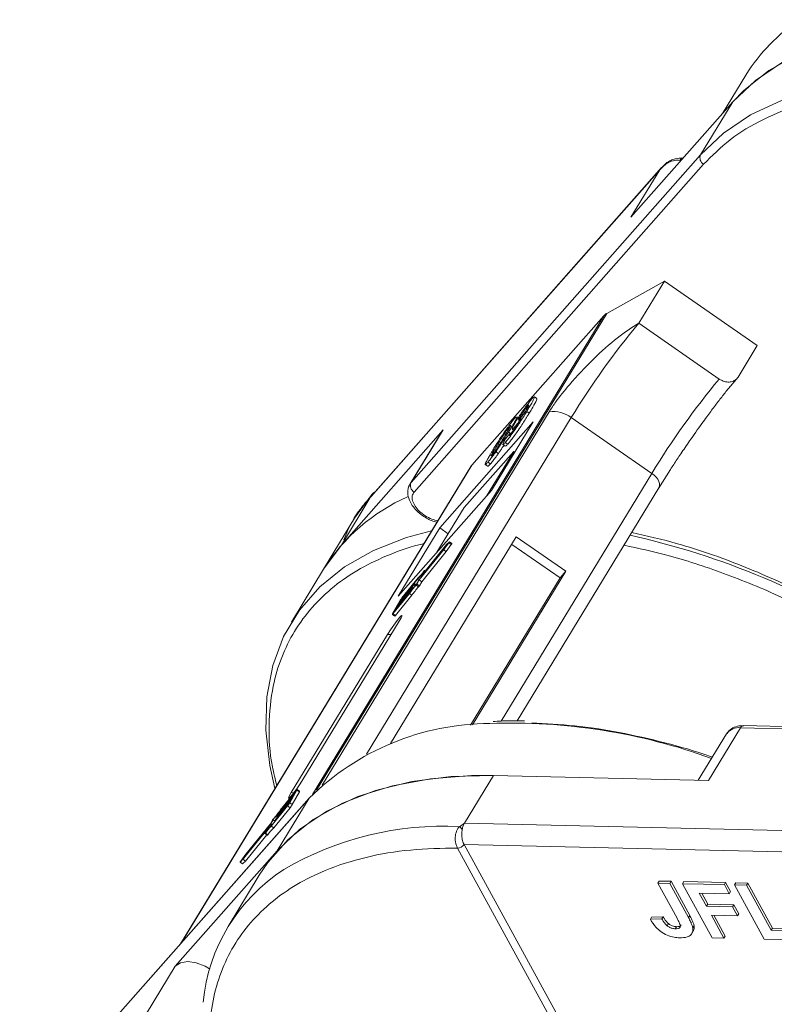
# Model space of a CAD drawing. Header units: millimetres. Extents: x -797 to 677, y 79 to 1112.
# Tile 45 of 75: x -10 to 34, y 994 to 1051. Entities that reach past the tile are written whole.
import ezdxf

# ---------------------------------------------------------------- set-up
doc = ezdxf.new("R2010")
doc.units = ezdxf.units.MM

msp = doc.modelspace()

# ---------------------------------------------------------------- linework, layer by layer
at = {"color": 7, "linetype": 'Continuous', "lineweight": 15}
for p, q in [((32.363, 1047.727), (31.007, 1045.499)), ((25.669, 1039.457), (31.593, 1046.163)), ((31.593, 1046.163), (29.726, 1043.094)), ((29.726, 1043.094), (12.875, 1024.02)), ((28.584, 1042.756), (28.524, 1042.766)), ((28.697, 1042.892), (28.703, 1042.892)), ((10.499, 1023.145), (27.35, 1042.219)), ((27.453, 1042.349), (10.541, 1023.206)), ((13.049, 1023.463), (29.9, 1042.537)), ((27.35, 1042.219), (25.669, 1039.457)), ((27.35, 1042.219), (27.569, 1042.452)), ((24.259, 1033.858), (27.617, 1035.744)), ((26.123, 1033.289), (27.617, 1035.744)), ((27.617, 1035.744), (33.022, 1031.997)), ((24.084, 1033.719), (7.134, 1005.862)), ((7.376, 1006.113), (24.259, 1033.858)), ((16.41, 1025.032), (24.084, 1033.719)), ((30.807, 1030.041), (26.123, 1033.289)), ((31.901, 1030.156), (33.022, 1031.997)), ((31.352, 1029.486), (31.901, 1030.156)), ((20.193, 1028.902), (20.049, 1029.002)), ((19.685, 1028.432), (19.646, 1028.458)), ((19.89, 1028.862), (20.003, 1028.978)), ((20.912, 1028.14), (7.695, 1006.418)), ((19.251, 1027.897), (19.31, 1027.856)), ((19.749, 1028.058), (19.605, 1028.158)), ((10.276, 1008.203), (22.199, 1027.797)), ((19.978, 1027.543), (14.54, 1021.387)), ((17.551, 1023.553), (19.978, 1027.543)), ((18.612, 1027.288), (18.664, 1027.251)), ((18.861, 1027.697), (18.974, 1027.814)), ((19.102, 1027.78), (19.02, 1027.838)), ((26.883, 1024.549), (22.199, 1027.797)), ((14.742, 1027.089), (8.818, 1020.383)), ((14.68, 1027.005), (12.813, 1023.936)), ((12.875, 1024.02), (14.742, 1027.089)), ((14.742, 1027.089), (14.68, 1027.005)), ((18.311, 1026.872), (18.384, 1026.822)), ((18.374, 1026.571), (18.667, 1026.919)), ((18.64, 1026.888), (18.546, 1026.953)), ((18.756, 1027.13), (18.843, 1027.07)), ((17.922, 1026.247), (17.999, 1026.194)), ((18.21, 1026.229), (18.354, 1026.129)), ((18.357, 1026.353), (18.501, 1026.253)), ((18.845, 1025.827), (15.956, 1022.557)), ((17.264, 1023.228), (18.845, 1025.827)), ((17.809, 1025.81), (17.953, 1025.71)), ((18.845, 1025.827), (18.92, 1025.803)), ((-0.516, 997.216), (16.41, 1025.032)), ((17.194, 1025.066), (17.338, 1024.966)), ((17.348, 1025.21), (17.492, 1025.11)), ((16.347, 1024.947), (-0.551, 997.177)), ((26.883, 1024.549), (18.112, 1010.134)), ((27.264, 1023.665), (27.972, 1024.776)), ((12.875, 1024.02), (12.813, 1023.936)), ((10.55, 1023.269), (9.587, 1021.947)), ((10.499, 1023.145), (10.55, 1023.269)), ((12.112, 1017.397), (17.551, 1023.553)), ((19.047, 1010.152), (27.295, 1023.707)), ((8.818, 1020.383), (10.499, 1023.145)), ((15.956, 1022.557), (14.374, 1019.958)), ((9.587, 1021.947), (7.776, 1018.971)), ((14.54, 1021.387), (12.112, 1017.397)), ((14.54, 1021.387), (15.035, 1021.043)), ((18.998, 1020.852), (11.684, 1008.832)), ((14.941, 1020.404), (13.53, 1018.67)), ((14.768, 1020.098), (15.07, 1020.506)), ((14.793, 1020.147), (15.015, 1020.447)), ((15.015, 1020.447), (14.897, 1020.33)), ((14.912, 1019.998), (15.214, 1020.406)), ((15.102, 1020.563), (14.941, 1020.404)), ((15.07, 1020.506), (15.214, 1020.406)), ((15.25, 1020.465), (15.106, 1020.565)), ((21.541, 1018.469), (18.732, 1020.416)), ((21.881, 1018.854), (18.998, 1020.852)), ((8.818, 1020.383), (7.776, 1018.971)), ((13.343, 1018.366), (14.793, 1020.147)), ((13.345, 1018.349), (14.768, 1020.098)), ((14.897, 1020.33), (13.447, 1018.55)), ((13.489, 1018.249), (14.912, 1019.998)), ((14.912, 1019.998), (14.768, 1020.098)), ((14.918, 1020.316), (14.897, 1020.33)), ((7.776, 1018.971), (5.909, 1015.902)), ((13.444, 1018.55), (13.578, 1018.787)), ((13.527, 1018.67), (13.652, 1018.892)), ((13.652, 1018.892), (13.689, 1018.866)), ((13.698, 1018.877), (13.657, 1018.905)), ((16.445, 1009.92), (21.881, 1018.854)), ((21.881, 1018.854), (21.541, 1018.469)), ((12.194, 1017.057), (13.066, 1018.128)), ((13.244, 1018.393), (12.304, 1017.239)), ((13.293, 1018.473), (12.339, 1017.3)), ((13.069, 1018.127), (13.052, 1018.097)), ((13.158, 1018.066), (13.069, 1018.127)), ((13.162, 1018.071), (13.072, 1018.134)), ((13.188, 1018.1), (13.322, 1018.336)), ((13.21, 1018.113), (13.345, 1018.349)), ((13.355, 1018.013), (13.21, 1018.113)), ((13.323, 1018.338), (13.244, 1018.393)), ((13.489, 1018.249), (13.345, 1018.349)), ((13.355, 1018.013), (13.489, 1018.249)), ((13.441, 1018.544), (13.471, 1018.523)), ((13.476, 1018.53), (13.447, 1018.55)), ((13.529, 1018.669), (13.527, 1018.67)), ((16.332, 1009.909), (21.541, 1018.469)), ((11.819, 1016.382), (12.773, 1017.555)), ((11.854, 1016.444), (12.793, 1017.597)), ((12.789, 1017.638), (11.916, 1016.567)), ((11.951, 1016.628), (12.823, 1017.7)), ((12.91, 1017.853), (12.038, 1016.781)), ((12.072, 1016.842), (12.945, 1017.914)), ((13.031, 1018.067), (12.159, 1016.995)), ((12.918, 1017.455), (12.773, 1017.555)), ((12.811, 1017.623), (12.789, 1017.638)), ((12.827, 1017.699), (12.809, 1017.669)), ((12.833, 1017.652), (12.809, 1017.669)), ((12.827, 1017.699), (12.853, 1017.681)), ((12.857, 1017.686), (12.829, 1017.706)), ((12.957, 1017.82), (12.91, 1017.853)), ((12.948, 1017.913), (12.931, 1017.883)), ((12.979, 1017.849), (12.931, 1017.883)), ((13.001, 1017.877), (12.948, 1017.913)), ((13.005, 1017.882), (12.951, 1017.92)), ((13.11, 1018.012), (13.031, 1018.067)), ((13.134, 1018.04), (13.052, 1018.097)), ((13.16, 1018.043), (13.305, 1017.943)), ((12.215, 1017.12), (11.799, 1016.386)), ((11.963, 1016.283), (12.918, 1017.455)), ((12.159, 1016.995), (12.072, 1016.842)), ((12.183, 1016.979), (12.159, 1016.995)), ((12.263, 1017.179), (12.194, 1017.057)), ((12.282, 1017.166), (12.263, 1017.179)), ((12.304, 1017.239), (12.329, 1017.222)), ((11.916, 1016.567), (11.847, 1016.445)), ((11.847, 1016.445), (11.852, 1016.441)), ((11.941, 1016.55), (11.916, 1016.567)), ((12.038, 1016.781), (11.951, 1016.628)), ((12.062, 1016.764), (12.038, 1016.781)), ((6.581, 1006.743), (12.183, 1015.949)), ((11.783, 1016.347), (11.927, 1016.247)), ((11.963, 1016.283), (11.819, 1016.382)), ((11.504, 1015.18), (5.901, 1005.973)), ((11.504, 1015.18), (11.711, 1015.172)), ((30.184, 1006.677), (32.051, 1009.746)), ((32.051, 1009.746), (67.659, 1008.929)), ((67.841, 1009.054), (32.234, 1009.871)), ((31.237, 1009.4), (29.589, 1006.691)), ((15.984, 1004.202), (17.665, 1006.965)), ((17.665, 1006.965), (30.184, 1006.677)), ((6.207, 1006.117), (5.252, 1004.945)), ((5.811, 1005.38), (6.227, 1006.114)), ((6.227, 1006.114), (6.371, 1006.014)), ((6.387, 1006.053), (6.243, 1006.153)), ((-9.908, 986.578), (6.943, 1005.652)), ((6.974, 1005.694), (-9.877, 986.62)), ((4.995, 1004.433), (5.867, 1005.504)), ((6.943, 1005.652), (5.076, 1002.583)), ((5.954, 1005.657), (5.081, 1004.586)), ((5.116, 1004.647), (5.988, 1005.718)), ((6.075, 1005.871), (5.203, 1004.8)), ((6.172, 1006.056), (5.233, 1004.902)), ((5.237, 1004.861), (6.11, 1005.932)), ((5.867, 1005.504), (5.954, 1005.657)), ((6.049, 1005.968), (5.901, 1005.973)), ((5.955, 1005.28), (6.371, 1006.014)), ((5.988, 1005.718), (6.075, 1005.871)), ((6.11, 1005.932), (6.179, 1006.055)), ((6.177, 1006.052), (6.172, 1006.056)), ((6.943, 1005.652), (6.974, 1005.694)), ((4.733, 1004.027), (5.687, 1005.199)), ((4.782, 1004.107), (5.722, 1005.26)), ((4.877, 1003.927), (5.831, 1005.099)), ((5.832, 1005.443), (4.96, 1004.372)), ((5.687, 1005.199), (5.831, 1005.099)), ((5.763, 1005.321), (5.832, 1005.443)), ((5.955, 1005.28), (5.811, 1005.38)), ((4.815, 1004.387), (4.681, 1004.15)), ((4.837, 1004.4), (4.703, 1004.164)), ((4.955, 1004.319), (4.837, 1004.4)), ((4.954, 1004.366), (4.979, 1004.348)), ((4.957, 1004.372), (4.974, 1004.403)), ((4.984, 1004.355), (4.96, 1004.372)), ((5.075, 1004.58), (5.1, 1004.562)), ((5.078, 1004.586), (5.095, 1004.617)), ((5.106, 1004.569), (5.081, 1004.586)), ((5.197, 1004.794), (5.222, 1004.777)), ((5.199, 1004.8), (5.217, 1004.831)), ((5.227, 1004.783), (5.203, 1004.8)), ((5.257, 1004.885), (5.233, 1004.902)), ((3.085, 1002.096), (4.496, 1003.83)), ((3.129, 1002.169), (4.579, 1003.95)), ((4.683, 1004.133), (3.233, 1002.353)), ((4.681, 1004.15), (3.258, 1002.402)), ((4.499, 1003.829), (4.374, 1003.608)), ((4.582, 1003.949), (4.448, 1003.713)), ((4.499, 1003.828), (4.496, 1003.83)), ((4.615, 1003.927), (4.582, 1003.949)), ((4.619, 1003.932), (4.585, 1003.956)), ((4.755, 1004.083), (4.683, 1004.133)), ((4.783, 1004.108), (4.703, 1004.164)), ((4.877, 1003.927), (4.733, 1004.027)), ((15.686, 1003.991), (15.984, 1004.202)), ((51.592, 1003.385), (15.984, 1004.202)), ((3.229, 1001.996), (4.472, 1003.523)), ((4.369, 1003.595), (4.513, 1003.495)), ((4.537, 1003.522), (4.393, 1003.622)), ((15.574, 1002.748), (15.573, 1002.75)), ((37.99, 961.776), (15.574, 1002.748)), ((15.955, 1002.958), (52.366, 1002.123)), ((15.956, 1002.957), (38.372, 961.985)), ((5.076, 1002.583), (-0.849, 995.877)), ((2.924, 1001.937), (3.085, 1002.096)), ((3.258, 1002.402), (2.956, 1001.993)), ((3.233, 1002.353), (3.011, 1002.052)), ((3.011, 1002.052), (3.129, 1002.169)), ((3.229, 1001.996), (3.085, 1002.096)), ((3.262, 1002.333), (3.233, 1002.353)), ((2.92, 1001.934), (3.064, 1001.834)), ((3.068, 1001.837), (2.924, 1001.937)), ((3.068, 1001.837), (3.229, 1001.996)), ((4.034, 1001.171), (2.223, 998.194)), ((27.313, 1000.83), (27.239, 1000.707)), ((28.355, 998.667), (27.239, 1000.707)), ((27.239, 1000.707), (27.929, 1000.692)), ((27.313, 1000.83), (28.004, 1000.814)), ((28.004, 1000.814), (27.929, 1000.692)), ((27.929, 1000.692), (29.017, 998.705)), ((28.004, 1000.814), (29.091, 998.827)), ((28.741, 1000.797), (28.666, 1000.675)), ((30.391, 997.523), (28.666, 1000.675)), ((28.666, 1000.675), (31.107, 1000.619)), ((28.741, 1000.797), (31.181, 1000.742)), ((31.181, 1000.742), (31.107, 1000.619)), ((31.107, 1000.619), (31.394, 1000.093)), ((31.181, 1000.742), (31.469, 1000.216)), ((31.78, 1000.728), (31.705, 1000.605)), ((33.43, 997.453), (31.705, 1000.605)), ((31.705, 1000.605), (32.396, 1000.589)), ((31.78, 1000.728), (32.471, 1000.712)), ((32.471, 1000.712), (32.396, 1000.589)), ((32.396, 1000.589), (33.833, 997.963)), ((32.471, 1000.712), (33.908, 998.085)), ((31.394, 1000.093), (29.644, 1000.134)), ((29.644, 1000.134), (30.064, 999.366)), ((29.788, 1000.13), (30.139, 999.489)), ((31.469, 1000.216), (31.394, 1000.093)), ((30.139, 999.489), (30.064, 999.366)), ((30.064, 999.366), (31.584, 999.331)), ((30.139, 999.489), (31.658, 999.454)), ((31.658, 999.454), (31.584, 999.331)), ((31.584, 999.331), (31.871, 998.806)), ((31.658, 999.454), (31.946, 998.928)), ((26.874, 998.726), (26.799, 998.603)), ((26.874, 998.726), (27.542, 998.75)), ((27.542, 998.75), (27.467, 998.627)), ((29.091, 998.827), (29.017, 998.705)), ((31.871, 998.806), (30.352, 998.84)), ((30.352, 998.84), (31.081, 997.507)), ((30.495, 998.837), (31.156, 997.63)), ((31.946, 998.928), (31.871, 998.806)), ((27.467, 998.627), (26.799, 998.603)), ((27.85, 998.356), (27.775, 998.233)), ((28.315, 998.174), (28.24, 998.051)), ((29.341, 998.23), (29.266, 998.107)), ((33.908, 998.085), (33.833, 997.963)), ((33.908, 998.085), (35.749, 998.043)), ((29.218, 997.787), (29.292, 997.909)), ((31.081, 997.507), (30.391, 997.523)), ((31.081, 997.507), (31.156, 997.63)), ((33.833, 997.963), (35.675, 997.92)), ((35.962, 997.395), (33.43, 997.453)), ((-0.849, 995.877), (-2.529, 993.115))]:
    msp.add_line(p, q, dxfattribs=at)
at = {"color": 7, "linetype": 'Continuous', "lineweight": 15, "flags": 128}
for points in [[(44.182, 1050.544), (41.73, 1050.486), (39.432, 1050.197), (37.312, 1049.681), (35.394, 1048.943), (33.698, 1047.991), (32.245, 1046.836), (31.593, 1046.163)], [(55.015, 1048.478), (53.527, 1048.958), (50.758, 1049.692), (48.044, 1050.204), (45.414, 1050.489), (42.898, 1050.543), (40.522, 1050.366), (38.313, 1049.959), (36.294, 1049.327), (34.489, 1048.477), (32.916, 1047.419), (31.593, 1046.163)], [(41.482, 1047.482), (41.03, 1047.474), (38.654, 1047.297), (36.445, 1046.89), (34.427, 1046.258), (32.621, 1045.408), (31.049, 1044.35), (29.726, 1043.094)], [(26.883, 1024.549), (27.017, 1024.444), (27.133, 1024.329), (27.226, 1024.207), (27.293, 1024.083), (27.331, 1023.963), (27.339, 1023.85), (27.316, 1023.75), (27.295, 1023.707)], [(14.069, 1021.203), (12.601, 1020.811), (10.69, 1020.066), (9.003, 1019.107), (7.558, 1017.945), (6.37, 1016.592), (5.453, 1015.065), (4.817, 1013.378), (4.47, 1011.552), (4.413, 1009.605), (4.649, 1007.559), (4.95, 1006.217)], [(15.102, 1020.563), (15.105, 1020.565), (15.106, 1020.564), (15.104, 1020.56), (15.1, 1020.552), (15.094, 1020.542), (15.087, 1020.531), (15.078, 1020.518), (15.07, 1020.506)], [(13.633, 1018.877), (13.64, 1018.887), (13.647, 1018.895), (13.652, 1018.9), (13.655, 1018.904), (13.657, 1018.905), (13.657, 1018.903), (13.656, 1018.899), (13.652, 1018.892)], [(13.066, 1018.128), (13.068, 1018.131), (13.07, 1018.132), (13.071, 1018.134), (13.072, 1018.134), (13.072, 1018.133), (13.072, 1018.132), (13.071, 1018.13), (13.069, 1018.127)], [(13.447, 1018.55), (13.445, 1018.547), (13.443, 1018.545), (13.442, 1018.544), (13.441, 1018.544), (13.441, 1018.544), (13.441, 1018.545), (13.442, 1018.547), (13.444, 1018.55)], [(13.53, 1018.67), (13.528, 1018.667), (13.526, 1018.665), (13.525, 1018.664), (13.524, 1018.664), (13.524, 1018.664), (13.524, 1018.666), (13.525, 1018.668), (13.527, 1018.67)], [(12.823, 1017.7), (12.825, 1017.702), (12.827, 1017.704), (12.829, 1017.705), (12.829, 1017.706), (12.829, 1017.705), (12.829, 1017.704), (12.828, 1017.702), (12.827, 1017.699)], [(12.945, 1017.914), (12.947, 1017.916), (12.949, 1017.918), (12.95, 1017.919), (12.951, 1017.92), (12.951, 1017.919), (12.95, 1017.918), (12.949, 1017.916), (12.948, 1017.913)], [(11.847, 1016.445), (11.844, 1016.439), (11.842, 1016.435), (11.841, 1016.433), (11.842, 1016.432), (11.843, 1016.432), (11.846, 1016.435), (11.849, 1016.439), (11.854, 1016.444)], [(12.183, 1015.949), (12.3, 1016.155), (12.348, 1016.271), (12.319, 1016.279), (12.217, 1016.178), (12.058, 1015.985), (11.867, 1015.727), (11.672, 1015.444), (11.504, 1015.18)], [(11.819, 1016.382), (11.806, 1016.367), (11.795, 1016.356), (11.788, 1016.349), (11.783, 1016.347), (11.782, 1016.35), (11.785, 1016.357), (11.79, 1016.369), (11.799, 1016.386)], [(4.034, 1001.171), (4.531, 1001.91), (5.727, 1003.256), (7.181, 1004.411), (8.876, 1005.363), (10.794, 1006.102), (12.914, 1006.618), (15.213, 1006.907), (17.665, 1006.965)], [(5.076, 1002.583), (6.399, 1003.839), (7.971, 1004.898), (9.777, 1005.747), (11.795, 1006.379), (14.004, 1006.786), (16.38, 1006.963), (17.665, 1006.965)], [(5.901, 1005.973), (5.784, 1005.767), (5.737, 1005.652), (5.766, 1005.643), (5.868, 1005.744), (6.026, 1005.938), (6.217, 1006.196), (6.412, 1006.478), (6.581, 1006.743)], [(6.207, 1006.117), (6.22, 1006.133), (6.23, 1006.144), (6.238, 1006.151), (6.243, 1006.153), (6.244, 1006.15), (6.241, 1006.142), (6.236, 1006.13), (6.227, 1006.114)], [(6.179, 1006.055), (6.182, 1006.06), (6.184, 1006.064), (6.184, 1006.067), (6.184, 1006.068), (6.183, 1006.067), (6.18, 1006.065), (6.177, 1006.061), (6.172, 1006.056)], [(4.96, 1004.372), (4.958, 1004.369), (4.956, 1004.367), (4.955, 1004.366), (4.954, 1004.366), (4.954, 1004.366), (4.954, 1004.367), (4.955, 1004.369), (4.957, 1004.372)], [(5.081, 1004.586), (5.079, 1004.583), (5.077, 1004.581), (5.076, 1004.58), (5.075, 1004.58), (5.075, 1004.58), (5.076, 1004.581), (5.076, 1004.584), (5.078, 1004.586)], [(5.203, 1004.8), (5.2, 1004.797), (5.199, 1004.795), (5.197, 1004.794), (5.197, 1004.794), (5.196, 1004.794), (5.197, 1004.796), (5.198, 1004.798), (5.199, 1004.8)], [(4.496, 1003.83), (4.498, 1003.832), (4.5, 1003.834), (4.501, 1003.835), (4.502, 1003.836), (4.502, 1003.835), (4.502, 1003.834), (4.501, 1003.832), (4.499, 1003.829)], [(4.579, 1003.95), (4.581, 1003.952), (4.583, 1003.954), (4.584, 1003.956), (4.585, 1003.956), (4.585, 1003.955), (4.585, 1003.954), (4.584, 1003.952), (4.582, 1003.949)], [(4.393, 1003.622), (4.386, 1003.613), (4.379, 1003.605), (4.374, 1003.599), (4.371, 1003.596), (4.369, 1003.595), (4.369, 1003.597), (4.37, 1003.601), (4.374, 1003.608)], [(2.924, 1001.937), (2.921, 1001.934), (2.92, 1001.935), (2.922, 1001.94), (2.926, 1001.947), (2.932, 1001.957), (2.939, 1001.969), (2.948, 1001.981), (2.956, 1001.993)], [(3.064, 1001.834), (3.065, 1001.834), (3.068, 1001.837)], [(-0.849, 995.877), (-0.551, 996.073), (-0.13, 996.139), (0.368, 996.07), (0.891, 995.873), (1.148, 995.729)]]:
    msp.add_lwpolyline(points, dxfattribs=at)
at = {"color": 7, "linetype": 'Continuous', "lineweight": 15}
for centre, radius, start, end in [((41.29, 1042.206), 10.497, 123.5794, 148.2615), ((28.707, 1042.696), 0.197, 93.0226, 158.99), ((30.12, 1042.911), 0.434, 155.0902, 239.5465), ((24.581, 1033.274), 0.667, 118.9308, 138.191), ((61.262, 1004.036), 45.722, 140.2234, 148.6896), ((65.946, 1000.789), 45.722, 140.2234, 148.6896), ((21.145, 1026.429), 1.726, 52.3903, 97.7701), ((16.853, 1024.639), 0.592, 138.5082, 148.6596), ((13.268, 1023.837), 0.434, 155.0902, 239.5465), ((10.762, 1023.109), 0.265, 108.7231, 142.7767), ((17.134, 1013.058), 11.069, 113.7767, 147.7144), ((15.082, 1020.527), 0.179, 317.4957, 339.807), ((15.362, 975.237), 46.852, 57.3602, 77.3538), ((11.461, 1020.244), 2.57, 313.9305, 325.4603), ((11.639, 1020.206), 2.396, 313.6525, 326.3116), ((12.843, 1018.323), 0.423, 318.5508, 330.2191), ((13.542, 1018.207), 0.255, 141.3571, 149.572), ((16.152, 1015.273), 4.077, 137.205, 145.9654), ((12.59, 1017.798), 0.255, 321.3571, 329.572), ((16.959, 1014.724), 5.06, 138.1617, 145.4018), ((12.711, 1018.012), 0.255, 321.3571, 329.572), ((16.296, 1015.173), 4.077, 137.205, 145.9654), ((12.832, 1018.226), 0.255, 321.3571, 329.572), ((12.988, 1018.223), 0.423, 318.5508, 330.2191), ((13.533, 1016.345), 1.529, 141.3571, 149.572), ((12.703, 1016.921), 0.51, 141.3571, 149.572), ((11.882, 1016.329), 0.0938, 298.6952, 330.18), ((17.508, 994.991), 15.009, 90.1892, 134.7394), ((18.672, 975.719), 34.303, 70.0701, 92.0281), ((31.927, 1008.908), 0.847, 81.5639, 144.4913), ((32.251, 1009.65), 0.221, 94.3757, 154.3004), ((6.315, 1006.06), 0.0731, 320.7224, 354.0556), ((1.874, 1007.227), 4.077, 317.205, 325.9654), ((4.492, 1006.154), 1.529, 321.3571, 329.572), ((5.323, 1005.579), 0.51, 321.3571, 329.572), ((4.637, 1006.054), 1.529, 321.3571, 329.572), ((5.183, 1004.177), 0.423, 138.5508, 150.2191), ((1.067, 1007.775), 5.06, 318.1617, 325.4018), ((5.194, 1004.274), 0.255, 141.3571, 149.572), ((5.315, 1004.488), 0.255, 141.3571, 149.572), ((5.436, 1004.702), 0.255, 141.3571, 149.572), ((6.387, 1002.293), 2.396, 133.6525, 146.3116), ((6.565, 1002.256), 2.57, 133.9305, 145.4603), ((6.531, 1002.193), 2.396, 133.6525, 146.3116), ((4.484, 1004.293), 0.255, 321.3571, 329.572), ((14.708, 985.8), 18.217, 86.9243, 120.4678), ((15.193, 1003.312), 0.839, 38.6077, 54.0154), ((4.464, 1003.562), 0.0829, 306.0131, 331.5576), ((15.562, 1003.224), 0.475, 271.2703, 325.9023), ((15.563, 1003.221), 0.473, 271.2927, 326.073), ((11.05, 992.822), 10.318, 122.7328, 174.6662)]:
    msp.add_arc(centre, radius, start, end, dxfattribs=at)
for points, knots in [([(29.9, 1042.537), (30.39, 1043.03), (31.385, 1044.03), (33.344, 1045.206), (35.478, 1046.044), (37.698, 1046.565), (39.905, 1046.839), (42.28, 1046.877), (44.045, 1046.803), (45.028, 1046.653), (45.143, 1046.636)], [0, 0, 0, 0, 0.152586, 0.309904, 0.471653, 0.598087, 0.724541, 0.853665, 0.98281, 1, 1, 1, 1]), ([(28.524, 1042.766), (28.42, 1042.771), (28.192, 1042.78), (27.751, 1042.627), (27.507, 1042.379), (27.35, 1042.219)], [0, 0, 0, 0, 0.227063, 0.501587, 1, 1, 1, 1]), ([(28.697, 1042.892), (28.545, 1042.895), (28.301, 1042.899), (27.985, 1042.769), (27.716, 1042.613), (27.546, 1042.442), (27.441, 1042.336)], [0, 0, 0, 0, 0.316139, 0.50936, 0.694909, 1, 1, 1, 1]), ([(26.123, 1033.289), (25.718, 1033.031), (24.91, 1032.515), (23.466, 1031.223), (22.229, 1029.902), (21.363, 1028.832), (21.034, 1028.327), (20.912, 1028.14)], [0, 0, 0, 0, 0.2490962, 0.4982428, 0.745205, 0.90541, 1, 1, 1, 1]), ([(31.901, 1030.156), (31.851, 1030.092), (31.751, 1029.965), (31.515, 1029.867), (31.248, 1029.855), (31, 1029.922), (30.862, 1030.008), (30.807, 1030.041)], [0, 0, 0, 0, 0.214694, 0.429388, 0.644082, 0.858775, 1, 1, 1, 1]), ([(20.044, 1028.995), (20.047, 1028.996), (20.068, 1029.007), (20.044, 1028.932), (19.933, 1028.706), (19.758, 1028.41), (19.627, 1028.194), (19.605, 1028.158)], [0, 0, 0, 0, 0.035237, 0.23577, 0.461182, 0.910301, 1, 1, 1, 1]), ([(29.082, 1026.438), (29.322, 1026.781), (29.659, 1027.26), (30.144, 1027.926), (30.533, 1028.45), (30.962, 1029.009), (31.218, 1029.328), (31.347, 1029.489)], [0, 0, 0, 0, 0.299975, 0.419356, 0.612738, 0.804626, 1, 1, 1, 1]), ([(18.975, 1027.577), (19.028, 1027.662), (19.134, 1027.834), (19.332, 1028.131), (19.538, 1028.421), (19.737, 1028.683), (19.837, 1028.8), (19.89, 1028.862)], [0, 0, 0, 0, 0.197927, 0.397728, 0.597413, 0.790584, 1, 1, 1, 1]), ([(19.251, 1027.897), (19.285, 1027.952), (19.339, 1028.039), (19.431, 1028.178), (19.508, 1028.286), (19.584, 1028.386), (19.624, 1028.432), (19.646, 1028.458)], [0, 0, 0, 0, 0.29132, 0.465539, 0.641632, 0.798664, 1, 1, 1, 1]), ([(19.646, 1028.458), (19.666, 1028.48), (19.708, 1028.524), (19.723, 1028.519), (19.708, 1028.472), (19.659, 1028.382), (19.616, 1028.31), (19.596, 1028.276)], [0, 0, 0, 0, 0.2079545, 0.4204057, 0.6273197, 0.8277075, 1, 1, 1, 1]), ([(19.749, 1028.058), (19.798, 1028.139), (19.945, 1028.382), (20.117, 1028.681), (20.207, 1028.874), (20.192, 1028.886), (20.186, 1028.892)], [0, 0, 0, 0, 0.202278, 0.609945, 0.832632, 1, 1, 1, 1]), ([(19.605, 1028.158), (19.554, 1028.075), (19.401, 1027.825), (19.163, 1027.449), (18.879, 1027.03), (18.648, 1026.711), (18.47, 1026.484), (18.387, 1026.388), (18.357, 1026.353)], [0, 0, 0, 0, 0.142337, 0.429127, 0.589943, 0.751205, 0.909895, 1, 1, 1, 1]), ([(18.501, 1026.253), (18.551, 1026.311), (18.65, 1026.427), (18.846, 1026.685), (19.061, 1026.985), (19.341, 1027.402), (19.567, 1027.76), (19.712, 1027.997), (19.749, 1028.058)], [0, 0, 0, 0, 0.14324, 0.28761, 0.430449, 0.591135, 0.89544, 1, 1, 1, 1]), ([(19.199, 1027.718), (19.179, 1027.695), (19.14, 1027.654), (19.119, 1027.648), (19.13, 1027.686), (19.176, 1027.772), (19.223, 1027.85), (19.251, 1027.897)], [0, 0, 0, 0, 0.213937, 0.398075, 0.583091, 0.751666, 1, 1, 1, 1]), ([(19.596, 1028.276), (19.565, 1028.226), (19.512, 1028.141), (19.42, 1028.005), (19.338, 1027.891), (19.26, 1027.788), (19.22, 1027.741), (19.199, 1027.718)], [0, 0, 0, 0, 0.267394, 0.447214, 0.627122, 0.813065, 1, 1, 1, 1]), ([(18.612, 1027.288), (18.629, 1027.306), (18.66, 1027.339), (18.676, 1027.343), (18.659, 1027.296), (18.59, 1027.164), (18.455, 1026.937), (18.344, 1026.754), (18.288, 1026.662)], [0, 0, 0, 0, 0.104614, 0.188814, 0.273512, 0.444127, 0.719481, 1, 1, 1, 1]), ([(18.311, 1026.872), (18.345, 1026.924), (18.4, 1027.007), (18.484, 1027.126), (18.55, 1027.215), (18.59, 1027.263), (18.609, 1027.285), (18.612, 1027.288)], [0, 0, 0, 0, 0.334804, 0.542561, 0.750382, 0.970721, 1, 1, 1, 1]), ([(18.399, 1027.097), (18.433, 1027.144), (18.502, 1027.242), (18.602, 1027.378), (18.697, 1027.501), (18.769, 1027.59), (18.823, 1027.653), (18.848, 1027.682), (18.861, 1027.697)], [0, 0, 0, 0, 0.193776, 0.3936, 0.587864, 0.788908, 0.894169, 1, 1, 1, 1]), ([(19.014, 1027.829), (19.017, 1027.831), (19.037, 1027.841), (19.012, 1027.767), (18.881, 1027.506), (18.688, 1027.188), (18.546, 1026.953)], [0, 0, 0, 0, 0.039973, 0.223689, 0.427248, 1, 1, 1, 1]), ([(18.64, 1026.8), (18.66, 1026.824), (18.701, 1026.872), (18.789, 1026.992), (18.901, 1027.15), (19.073, 1027.414), (19.194, 1027.609), (19.277, 1027.742)], [0, 0, 0, 0, 0.112015, 0.224355, 0.367768, 0.565827, 1, 1, 1, 1]), ([(18.753, 1027.137), (18.756, 1027.159), (18.764, 1027.203), (18.852, 1027.372), (18.938, 1027.515), (18.975, 1027.577)], [0, 0, 0, 0, 0.34905, 0.718163, 1, 1, 1, 1]), ([(19.277, 1027.742), (19.243, 1027.695), (19.174, 1027.598), (19.091, 1027.487), (19.029, 1027.406), (18.985, 1027.351), (18.944, 1027.302), (18.919, 1027.273), (18.906, 1027.259)], [0, 0, 0, 0, 0.243491, 0.496266, 0.61821, 0.741704, 0.870158, 1, 1, 1, 1]), ([(17.66, 1025.951), (17.711, 1026.034), (17.826, 1026.222), (18.048, 1026.575), (18.253, 1026.888), (18.385, 1027.076), (18.399, 1027.097)], [0, 0, 0, 0, 0.236731, 0.537555, 0.949668, 1, 1, 1, 1]), ([(18.546, 1026.953), (18.496, 1026.87), (18.381, 1026.682), (18.163, 1026.336), (17.959, 1026.025), (17.828, 1025.838), (17.809, 1025.81)], [0, 0, 0, 0, 0.237281, 0.538591, 0.932677, 1, 1, 1, 1]), ([(17.922, 1026.247), (17.947, 1026.288), (17.997, 1026.371), (18.066, 1026.484), (18.13, 1026.587), (18.188, 1026.679), (18.247, 1026.773), (18.29, 1026.839), (18.311, 1026.872)], [0, 0, 0, 0, 0.205942, 0.411959, 0.558149, 0.704502, 0.851801, 1, 1, 1, 1]), ([(18.667, 1026.919), (18.641, 1026.874), (18.6, 1026.805), (18.588, 1026.771), (18.583, 1026.759)], [0, 0, 0, 0, 0.651561, 1, 1, 1, 1]), ([(18.586, 1026.757), (18.586, 1026.754), (18.587, 1026.746), (18.61, 1026.768), (18.631, 1026.791), (18.64, 1026.8)], [0, 0, 0, 0, 0.298729, 0.735471, 1, 1, 1, 1]), ([(18.906, 1027.259), (18.863, 1027.212), (18.786, 1027.128), (18.77, 1027.136), (18.762, 1027.139)], [0, 0, 0, 0, 0.559772, 1, 1, 1, 1]), ([(17.597, 1025.619), (17.576, 1025.598), (17.544, 1025.564), (17.533, 1025.569), (17.555, 1025.622), (17.626, 1025.755), (17.762, 1025.983), (17.868, 1026.159), (17.922, 1026.247)], [0, 0, 0, 0, 0.12537, 0.20229, 0.279179, 0.464758, 0.730582, 1, 1, 1, 1]), ([(18.288, 1026.662), (18.263, 1026.621), (18.213, 1026.538), (18.143, 1026.425), (18.079, 1026.322), (18.021, 1026.229), (17.962, 1026.134), (17.919, 1026.068), (17.897, 1026.035)], [0, 0, 0, 0, 0.20527, 0.410616, 0.55715, 0.703844, 0.851471, 1, 1, 1, 1]), ([(17.953, 1025.71), (17.987, 1025.759), (18.055, 1025.856), (18.163, 1026.017), (18.233, 1026.125), (18.272, 1026.186)], [0, 0, 0, 0, 0.300956, 0.607795, 1, 1, 1, 1]), ([(18.357, 1026.353), (18.315, 1026.307), (18.239, 1026.225), (18.2, 1026.216), (18.222, 1026.295), (18.295, 1026.433), (18.357, 1026.542), (18.374, 1026.571)], [0, 0, 0, 0, 0.242788, 0.438865, 0.634801, 0.900936, 1, 1, 1, 1]), ([(18.362, 1026.14), (18.364, 1026.133), (18.368, 1026.115), (18.431, 1026.175), (18.483, 1026.233), (18.501, 1026.253)], [0, 0, 0, 0, 0.331551, 0.773583, 1, 1, 1, 1]), ([(27.97, 1024.778), (28.033, 1024.876), (28.223, 1025.171), (28.595, 1025.728), (28.909, 1026.187), (29.082, 1026.438)], [0, 0, 0, 0, 0.184158, 0.553485, 1, 1, 1, 1]), ([(17.19, 1025.11), (17.197, 1025.129), (17.211, 1025.165), (17.263, 1025.269), (17.347, 1025.423), (17.456, 1025.611), (17.562, 1025.789), (17.627, 1025.897), (17.66, 1025.951)], [0, 0, 0, 0, 0.118441, 0.239346, 0.459593, 0.684925, 0.84224, 1, 1, 1, 1]), ([(17.809, 1025.81), (17.775, 1025.763), (17.707, 1025.665), (17.606, 1025.529), (17.511, 1025.406), (17.439, 1025.317), (17.386, 1025.254), (17.36, 1025.225), (17.348, 1025.21)], [0, 0, 0, 0, 0.193769, 0.393564, 0.587886, 0.789131, 0.894283, 1, 1, 1, 1]), ([(17.492, 1025.11), (17.515, 1025.137), (17.563, 1025.192), (17.646, 1025.295), (17.74, 1025.416), (17.826, 1025.531), (17.898, 1025.631), (17.935, 1025.684), (17.953, 1025.71)], [0, 0, 0, 0, 0.193594, 0.390501, 0.584817, 0.78683, 0.892868, 1, 1, 1, 1]), ([(17.897, 1026.035), (17.863, 1025.983), (17.809, 1025.9), (17.725, 1025.782), (17.659, 1025.694), (17.619, 1025.645), (17.6, 1025.623), (17.597, 1025.619)], [0, 0, 0, 0, 0.333678, 0.540413, 0.747264, 0.961209, 1, 1, 1, 1]), ([(17.348, 1025.21), (17.326, 1025.186), (17.282, 1025.137), (17.231, 1025.087), (17.195, 1025.062), (17.183, 1025.067), (17.183, 1025.086), (17.188, 1025.102), (17.19, 1025.11)], [0, 0, 0, 0, 0.192635, 0.388697, 0.582015, 0.783044, 0.890959, 1, 1, 1, 1]), ([(17.339, 1024.967), (17.339, 1024.967), (17.343, 1024.963), (17.37, 1024.985), (17.412, 1025.023), (17.455, 1025.069), (17.479, 1025.096), (17.492, 1025.11)], [0, 0, 0, 0, 0.021981, 0.3326428, 0.6543904, 0.8266922, 1, 1, 1, 1]), ([(12.834, 1023.941), (12.814, 1023.918), (12.698, 1023.784), (12.656, 1023.432), (12.741, 1023.031), (12.933, 1022.683), (13.22, 1022.331), (13.679, 1021.973), (14.118, 1021.763), (14.349, 1021.71), (14.374, 1021.704)], [0, 0, 0, 0, 0.033181, 0.191053, 0.354021, 0.467195, 0.583165, 0.778314, 0.975732, 1, 1, 1, 1]), ([(10.55, 1023.269), (10.566, 1023.297), (10.591, 1023.338), (10.637, 1023.371), (10.652, 1023.382)], [0, 0, 0, 0, 0.661241, 1, 1, 1, 1]), ([(10.766, 1023.462), (10.761, 1023.46), (10.711, 1023.439), (10.674, 1023.407), (10.64, 1023.378)], [0, 0, 0, 0, 0.11285, 1, 1, 1, 1]), ([(14.43, 1021.797), (14.317, 1021.822), (14.07, 1021.875), (13.692, 1022.073), (13.353, 1022.336), (13.092, 1022.64), (12.942, 1022.957), (12.915, 1023.252), (13.005, 1023.394), (13.049, 1023.463)], [0, 0, 0, 0, 0.1279015, 0.2772696, 0.418601, 0.5599324, 0.7093005, 0.8586686, 1, 1, 1, 1]), ([(10.478, 1023.148), (10.332, 1022.981), (9.817, 1022.393), (9.307, 1021.565), (9.036, 1020.863), (8.967, 1020.685)], [0, 0, 0, 0, 0.227652, 0.804259, 1, 1, 1, 1]), ([(40.013, 1015.221), (39.788, 1015.366), (38.439, 1016.239), (35.789, 1017.601), (32.119, 1019.23), (28.716, 1020.429), (26.604, 1020.915), (25.72, 1021.118)], [0, 0, 0, 0, 0.05005, 0.300911, 0.556376, 0.814208, 1, 1, 1, 1]), ([(5.058, 1006.394), (4.964, 1006.76), (4.654, 1007.964), (4.555, 1009.92), (4.759, 1012.042), (5.299, 1013.859), (6.056, 1015.395), (7.079, 1016.785), (8.364, 1018.005), (9.883, 1019.045), (11.635, 1019.853), (12.894, 1020.322), (13.604, 1020.46), (13.619, 1020.463)], [0, 0, 0, 0, 0.053302, 0.175611, 0.301366, 0.399664, 0.497978, 0.598368, 0.698773, 0.799163, 0.899569, 0.997867, 1, 1, 1, 1]), ([(25.265, 1020.371), (26.096, 1020.192), (28.006, 1019.78), (31.096, 1018.763), (34.217, 1017.491), (37.068, 1016.071), (39.026, 1014.991), (40.073, 1014.303), (40.304, 1014.151)], [0, 0, 0, 0, 0.16608, 0.381967, 0.603934, 0.777439, 0.950971, 1, 1, 1, 1]), ([(19.479, 1010.145), (19.166, 1010.155), (18.539, 1010.177), (17.951, 1010.13), (17.656, 1010.107)], [0, 0, 0, 0, 0.498202, 1, 1, 1, 1]), ([(30.409, 1008.038), (30.37, 1008.053), (29.447, 1008.396), (27.623, 1008.898), (24.975, 1009.511), (22.367, 1009.905), (20.713, 1009.985), (19.886, 1010.026)], [0, 0, 0, 0, 0.010564, 0.254057, 0.502691, 0.751365, 1, 1, 1, 1]), ([(32.236, 1009.863), (32.203, 1009.866), (32.039, 1009.882), (31.764, 1009.819), (31.442, 1009.674), (31.316, 1009.489), (31.261, 1009.409)], [0, 0, 0, 0, 0.0814297, 0.4012931, 0.7397036, 1, 1, 1, 1]), ([(15.573, 1002.75), (15.544, 1002.811), (15.492, 1002.924), (15.447, 1003.141), (15.435, 1003.354), (15.461, 1003.559), (15.511, 1003.729), (15.584, 1003.877), (15.654, 1003.955), (15.686, 1003.991)], [0, 0, 0, 0, 0.172016, 0.312756, 0.499599, 0.630391, 0.758026, 0.889228, 1, 1, 1, 1]), ([(15.848, 1003.836), (15.835, 1003.738), (15.808, 1003.544), (15.842, 1003.247), (15.903, 1003.058), (15.948, 1002.972), (15.955, 1002.958)], [0, 0, 0, 0, 0.313335, 0.626691, 0.940048, 1, 1, 1, 1]), ([(37.99, 961.776), (37.026, 961.835), (35.069, 961.956), (31.923, 962.535), (28.89, 963.355), (26.046, 964.358), (23.438, 965.462), (20.847, 966.747), (17.46, 968.687), (14.263, 970.917), (11.37, 973.349), (9.193, 975.424), (7.089, 977.748), (5.177, 980.28), (3.631, 982.793), (2.432, 985.298), (1.586, 987.806), (1.168, 990.092), (1.103, 992.117), (1.306, 993.882), (1.774, 995.541), (2.756, 997.579), (4.249, 999.304), (6.188, 1000.655), (7.993, 1001.552), (10.194, 1002.251), (12.779, 1002.699), (14.652, 1002.732), (15.574, 1002.748)], [0, 0, 0, 0, 0.038862, 0.078912, 0.1200677, 0.1522272, 0.1843815, 0.2172151, 0.2500433, 0.3156185, 0.347778, 0.3799323, 0.4210926, 0.4611415, 0.5, 0.5388632, 0.578912, 0.6200677, 0.6522272, 0.6843815, 0.7172151, 0.7500433, 0.8156185, 0.847778, 0.8799323, 0.9210926, 0.9611404, 1, 1, 1, 1]), ([(15.955, 1002.958), (15.956, 1002.958), (15.956, 1002.958), (15.956, 1002.957), (15.956, 1002.957), (15.956, 1002.957)], [0, 0, 0, 0, 0.384699, 0.69235, 1, 1, 1, 1]), ([(27.542, 998.75), (27.555, 998.729), (27.58, 998.687), (27.622, 998.622), (27.668, 998.556), (27.72, 998.488), (27.778, 998.42), (27.826, 998.377), (27.85, 998.356)], [0, 0, 0, 0, 0.155996, 0.312125, 0.480895, 0.650212, 0.823248, 1, 1, 1, 1]), ([(28.355, 998.667), (28.399, 998.583), (28.475, 998.438), (28.536, 998.263), (28.533, 998.151), (28.481, 998.092), (28.384, 998.054), (28.295, 998.052), (28.24, 998.051)], [0, 0, 0, 0, 0.292027, 0.504854, 0.613905, 0.723685, 0.829816, 1, 1, 1, 1]), ([(29.017, 998.705), (29.039, 998.663), (29.084, 998.579), (29.14, 998.466), (29.185, 998.366), (29.218, 998.279), (29.249, 998.192), (29.26, 998.135), (29.266, 998.107)], [0, 0, 0, 0, 0.20827, 0.416707, 0.561481, 0.706573, 0.852825, 1, 1, 1, 1]), ([(29.091, 998.827), (29.114, 998.785), (29.159, 998.701), (29.214, 998.588), (29.259, 998.488), (29.292, 998.402), (29.323, 998.315), (29.335, 998.258), (29.341, 998.23)], [0, 0, 0, 0, 0.20827, 0.416707, 0.561481, 0.706573, 0.852825, 1, 1, 1, 1]), ([(28.483, 997.527), (28.385, 997.532), (28.162, 997.546), (27.782, 997.655), (27.412, 997.866), (27.054, 998.19), (26.899, 998.44), (26.799, 998.603)], [0, 0, 0, 0, 0.155292, 0.353145, 0.543243, 0.704067, 1, 1, 1, 1]), ([(27.775, 998.233), (27.749, 998.257), (27.696, 998.305), (27.637, 998.377), (27.586, 998.444), (27.544, 998.504), (27.504, 998.566), (27.48, 998.607), (27.467, 998.627)], [0, 0, 0, 0, 0.193806, 0.393127, 0.544069, 0.695412, 0.847613, 1, 1, 1, 1]), ([(28.24, 998.051), (28.21, 998.053), (28.149, 998.056), (28.058, 998.078), (27.976, 998.108), (27.905, 998.144), (27.837, 998.185), (27.796, 998.217), (27.775, 998.233)], [0, 0, 0, 0, 0.202387, 0.410907, 0.557829, 0.709472, 0.853224, 1, 1, 1, 1]), ([(27.85, 998.356), (27.898, 998.321), (27.989, 998.254), (28.141, 998.195), (28.247, 998.176), (28.303, 998.174), (28.315, 998.174)], [0, 0, 0, 0, 0.330398, 0.624767, 0.917361, 1, 1, 1, 1]), ([(28.315, 998.174), (28.375, 998.176), (28.472, 998.178), (28.567, 998.22), (28.585, 998.262), (28.593, 998.279)], [0, 0, 0, 0, 0.495374, 0.790754, 1, 1, 1, 1]), ([(29.266, 998.107), (29.27, 998.03), (29.278, 997.875), (29.164, 997.689), (28.916, 997.54), (28.646, 997.532), (28.483, 997.527)], [0, 0, 0, 0, 0.20646, 0.413515, 0.645211, 1, 1, 1, 1]), ([(29.341, 998.23), (29.348, 998.15), (29.36, 998.031), (29.301, 997.945), (29.281, 997.916)], [0, 0, 0, 0, 0.6631606, 1, 1, 1, 1])]:
    msp.add_open_spline(points, degree=3, knots=knots, dxfattribs=at)
msp.add_open_spline([(15.984, 1004.202), (15.955, 1004.148), (15.897, 1004.04), (15.864, 1003.904), (15.848, 1003.836)], degree=3, dxfattribs=at)

doc.saveas('drawing.dxf')
